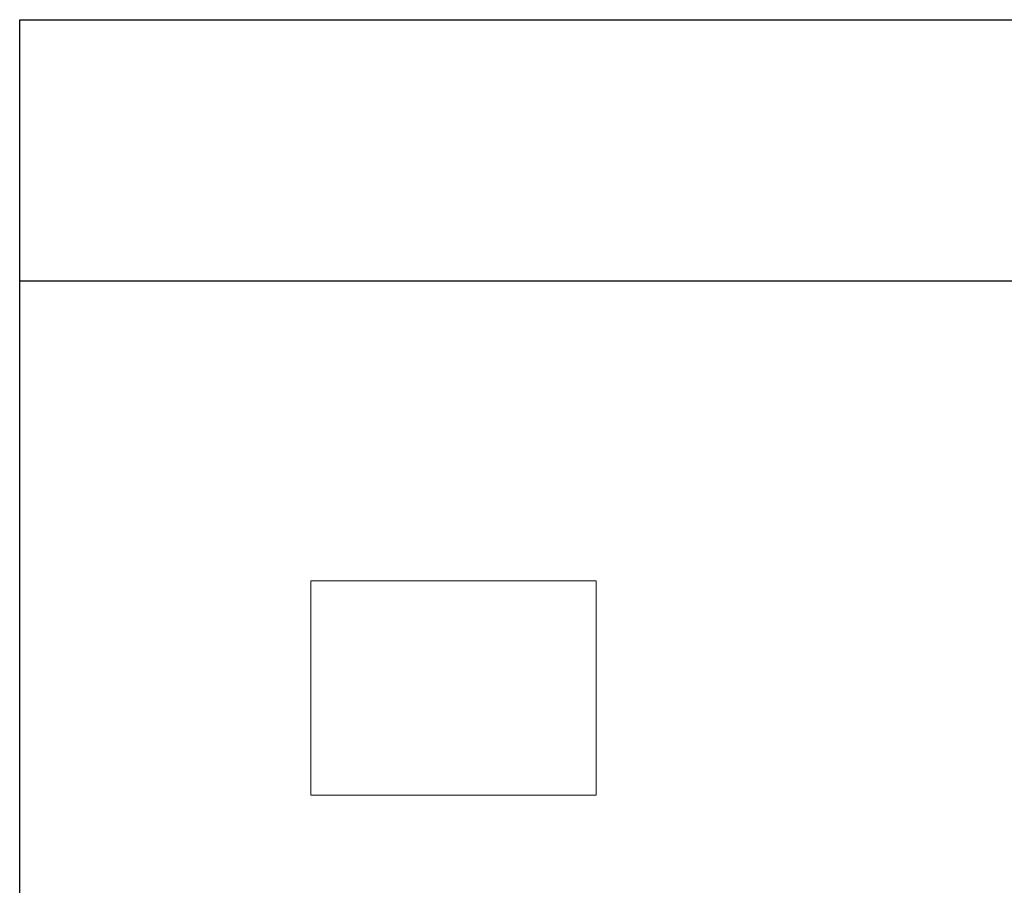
# Model space of a CAD drawing. Header units: millimetres. Extents: x 2008 to 593522, y -10016 to 93699.
# Tile 15 of 102: x 261027 to 263787, y 18641 to 21067. Entities that reach past the tile are written whole.
import ezdxf

# ---------------------------------------------------------------- set-up
doc = ezdxf.new("R2010")
doc.units = ezdxf.units.MM
doc.layers.add('Wi-Fi', color=7, linetype='Continuous')

msp = doc.modelspace()

# ---------------------------------------------------------------- linework, layer by layer
at = {"color": 18, "lineweight": 0, "ltscale": 0.006, "true_color": 0x000000, "elevation": 43071843844459.9375}
msp.add_lwpolyline([(261843.0376, 18894.3117), (262643.0376, 18894.3117), (262643.0376, 19494.3117), (261843.0376, 19494.3117)], close=True, dxfattribs=at)
at = {"layer": 'Wi-Fi', "color": 18, "lineweight": -3, "true_color": 0x000000, "elevation": 43071843844459.9375}
msp.add_lwpolyline([(261027.2013, 21067.4812), (267966.2705, 21067.4812), (267966.2705, 15940.2904), (261027.2013, 15940.2904)], close=True, dxfattribs=at)
msp.add_lwpolyline([(261027.2013, 20335.9038), (267966.2705, 20335.9038)], dxfattribs=at)

doc.saveas('drawing.dxf')
